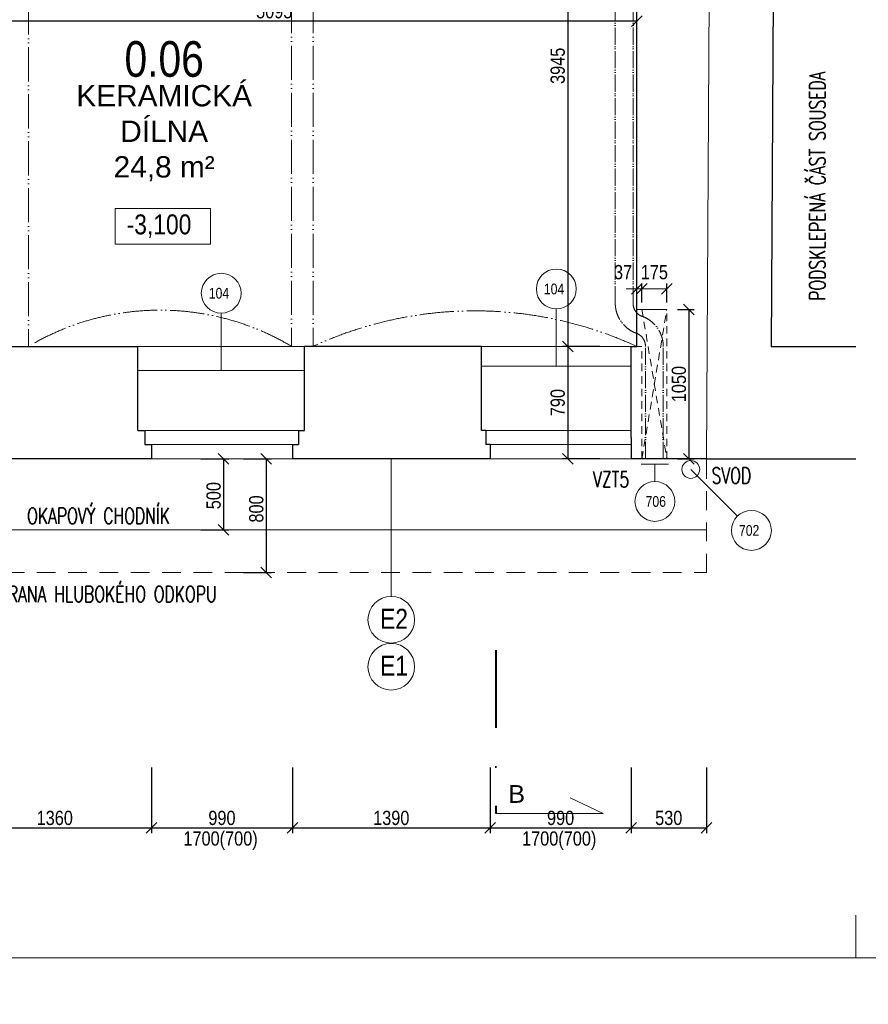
# Model space of a CAD drawing. Header units: millimetres. Extents: x -300958 to -108039, y 30118 to 292543.
# Tile 103 of 256: x -221609 to -215645, y 112355 to 119277. Entities that reach past the tile are written whole.
import ezdxf
from ezdxf.enums import TextEntityAlignment as Align

# ---------------------------------------------------------------- set-up
doc = ezdxf.new("R2010")
doc.units = ezdxf.units.MM
doc.header["$MEASUREMENT"] = 0
for name, pattern in [('ACAD_ISO05W100', [33, 24, -3, 0, -3, 0, -3]), ('DGN Style 2', [879.857395, 527.914437, -351.942958]), ('DGN Style 4', [1094.119168, 546.717885, -273.358943, 0.683397, -273.358943])]:
    doc.linetypes.add(name, pattern=pattern)
doc.layers.get('0').update_dxf_attribs({"lineweight": 13})
doc.layers.get('Defpoints').update_dxf_attribs({"color": 3, "lineweight": 13})
for name, color, linetype, lineweight in [('dims', 7, 'Continuous', 9), ('legenda', 7, 'Continuous', 13), ('navrh', 1, 'Continuous', 9), ('popis', 7, 'Continuous', 9), ('PSV', 7, 'Continuous', 13), ('RAMECEK', 7, 'Continuous', 0), ('rez', 7, 'Continuous', 13), ('tenka', 7, 'Continuous', 13), ('texts', 3, 'Continuous', 30), ('výškové kóty', 7, 'Continuous', 13), ('walls', 7, 'Continuous', 13), ('zařizovací předměty', 7, 'Continuous', 9)]:
    doc.layers.add(name, color=color, linetype=linetype, lineweight=lineweight)
doc.styles.add('GENERATED_STYLE_8', font='arial.ttf')
doc.styles.get("Standard").update_dxf_attribs({"font": 'txt.shx'})
doc.styles.add('STYLE-0', font='ARIALN.TTF')
doc.styles.add('Style-Arial', font='arial.ttf')
doc.dimstyles.new('arch', dxfattribs={"dimscale": 50, "dimtxt": 2.5, "dimasz": 2.5, "dimexe": 1.25, "dimexo": 0.9, "dimtad": 1, "dimdec": 0, "dimtxsty": 'STYLE-0', "dimblk": 'ARCHTICK', "dimcen": 2.5, "dimadec": 0, "dimazin": 0, "dimtfac": 1, "dimtdec": 0, "dimtmove": 2, "dimatfit": 3, "dimldrblk": 'ARCHTICK', "dimfxl": 0, "dimarcsym": 0})

# ---------------------------------------------------------------- blocks, each defined once
blk = doc.blocks.new('_ArchTick')
at = {"color": 0, "linetype": 'ByBlock', "flags": 128}
blk.add_lwpolyline([(-0.5, -0.5), (0.5, 0.5)], dxfattribs=at)
blk = doc.blocks.new('*D260')
at = {"layer": 'Defpoints', "color": 0, "linetype": 'Continuous'}
for p in [(-217272.6, 120925), (-217757.6, 116980), (-217457.6, 116980)]:
    blk.add_point(p, dxfattribs=at)
at = {"layer": 'dims', "color": 0, "linetype": 'Continuous', "lineweight": -2}
for p, q in [((-217347.6, 120925), (-217795.1, 120925)), ((-217757.6, 120925), (-217757.6, 116980)), ((-217532.6, 116980), (-217795.1, 116980))]:
    blk.add_line(p, q, dxfattribs=at)
at = {"layer": 'dims', "color": 0, "linetype": 'Continuous', "lineweight": -2, "xscale": 75, "yscale": 75, "zscale": 75}
for p, rotation in [((-217757.6, 120925), 90), ((-217757.6, 116980), 270)]:
    blk.add_blockref('_ArchTick', p, dxfattribs=dict(at, rotation=rotation))
at = {"layer": 'dims', "color": 0, "linetype": 'Continuous', "insert": (-217827.4, 118952.5), "char_height": 100, "attachment_point": 5, "rotation": 90, "style": 'STYLE-0'}
blk.add_mtext('3945', dxfattribs=at)
blk = doc.blocks.new('*U49')
at = {"layer": 'RAMECEK', "linetype": 'Continuous', "lineweight": 0}
blk.add_line((5250, -11137.5), (5250, -10837.5), dxfattribs=at)
at = {"layer": 'RAMECEK', "linetype": 'Continuous', "lineweight": 0, "flags": 128}
blk.add_lwpolyline([(-15750, -11137.5), (15750, -11137.5), (15750, 11137.5), (-15750, 11137.5)], close=True, dxfattribs=at)
blk = doc.blocks.new('*D282')
at = {"layer": 'Defpoints', "color": 0, "linetype": 'Continuous'}
for p in [(-222042.6, 114095), (-220682.6, 114095), (-220682.6, 113595)]:
    blk.add_point(p, dxfattribs=at)
at = {"layer": 'dims', "color": 0, "linetype": 'Continuous', "lineweight": -2}
for p, q in [((-222042.6, 114020), (-222042.6, 113557.5)), ((-220682.6, 114020), (-220682.6, 113557.5)), ((-222042.6, 113595), (-220682.6, 113595))]:
    blk.add_line(p, q, dxfattribs=at)
at = {"layer": 'dims', "color": 0, "linetype": 'Continuous', "lineweight": -2, "xscale": 75, "yscale": 75, "zscale": 75, "rotation": 180}
blk.add_blockref('_ArchTick', (-222042.6, 113595), dxfattribs=at)
at = {"layer": 'dims', "color": 0, "linetype": 'Continuous', "lineweight": -2, "xscale": 75, "yscale": 75, "zscale": 75}
blk.add_blockref('_ArchTick', (-220682.6, 113595), dxfattribs=at)
at = {"layer": 'dims', "color": 0, "linetype": 'Continuous', "insert": (-221362.6, 113664.8), "char_height": 100, "attachment_point": 5, "style": 'STYLE-0'}
blk.add_mtext('1360', dxfattribs=at)
blk = doc.blocks.new('*D283')
at = {"layer": 'Defpoints', "color": 0, "linetype": 'Continuous'}
for p in [(-220682.6, 114095), (-219692.6, 114095), (-219692.6, 113595)]:
    blk.add_point(p, dxfattribs=at)
at = {"layer": 'dims', "color": 0, "linetype": 'Continuous', "lineweight": -2}
for p, q in [((-220682.6, 114020), (-220682.6, 113557.5)), ((-219692.6, 114020), (-219692.6, 113557.5)), ((-220682.6, 113595), (-219692.6, 113595))]:
    blk.add_line(p, q, dxfattribs=at)
at = {"layer": 'dims', "color": 0, "linetype": 'Continuous', "lineweight": -2, "xscale": 75, "yscale": 75, "zscale": 75, "rotation": 180}
blk.add_blockref('_ArchTick', (-220682.6, 113595), dxfattribs=at)
at = {"layer": 'dims', "color": 0, "linetype": 'Continuous', "lineweight": -2, "xscale": 75, "yscale": 75, "zscale": 75}
blk.add_blockref('_ArchTick', (-219692.6, 113595), dxfattribs=at)
at = {"layer": 'dims', "color": 0, "linetype": 'Continuous', "insert": (-220187.6, 113664.8), "char_height": 100, "attachment_point": 5, "style": 'STYLE-0'}
blk.add_mtext('990', dxfattribs=at)
blk = doc.blocks.new('*D284')
at = {"layer": 'Defpoints', "color": 0, "linetype": 'Continuous'}
for p in [(-219692.6, 114095), (-218302.6, 114095), (-218302.6, 113595)]:
    blk.add_point(p, dxfattribs=at)
at = {"layer": 'dims', "color": 0, "linetype": 'Continuous', "lineweight": -2}
for p, q in [((-219692.6, 114020), (-219692.6, 113557.5)), ((-218302.6, 114020), (-218302.6, 113557.5)), ((-219692.6, 113595), (-218302.6, 113595))]:
    blk.add_line(p, q, dxfattribs=at)
at = {"layer": 'dims', "color": 0, "linetype": 'Continuous', "lineweight": -2, "xscale": 75, "yscale": 75, "zscale": 75, "rotation": 180}
blk.add_blockref('_ArchTick', (-219692.6, 113595), dxfattribs=at)
at = {"layer": 'dims', "color": 0, "linetype": 'Continuous', "lineweight": -2, "xscale": 75, "yscale": 75, "zscale": 75}
blk.add_blockref('_ArchTick', (-218302.6, 113595), dxfattribs=at)
at = {"layer": 'dims', "color": 0, "linetype": 'Continuous', "insert": (-218997.6, 113664.8), "char_height": 100, "attachment_point": 5, "style": 'STYLE-0'}
blk.add_mtext('1390', dxfattribs=at)
blk = doc.blocks.new('*D285')
at = {"layer": 'Defpoints', "color": 0, "linetype": 'Continuous'}
for p in [(-218302.6, 114095), (-217312.6, 114095), (-217312.6, 113595)]:
    blk.add_point(p, dxfattribs=at)
at = {"layer": 'dims', "color": 0, "linetype": 'Continuous', "lineweight": -2}
for p, q in [((-218302.6, 114020), (-218302.6, 113557.5)), ((-217312.6, 114020), (-217312.6, 113557.5)), ((-218302.6, 113595), (-217312.6, 113595))]:
    blk.add_line(p, q, dxfattribs=at)
at = {"layer": 'dims', "color": 0, "linetype": 'Continuous', "lineweight": -2, "xscale": 75, "yscale": 75, "zscale": 75, "rotation": 180}
blk.add_blockref('_ArchTick', (-218302.6, 113595), dxfattribs=at)
at = {"layer": 'dims', "color": 0, "linetype": 'Continuous', "lineweight": -2, "xscale": 75, "yscale": 75, "zscale": 75}
blk.add_blockref('_ArchTick', (-217312.6, 113595), dxfattribs=at)
at = {"layer": 'dims', "color": 0, "linetype": 'Continuous', "insert": (-217807.6, 113664.8), "char_height": 100, "attachment_point": 5, "style": 'STYLE-0'}
blk.add_mtext('990', dxfattribs=at)
blk = doc.blocks.new('*D286')
at = {"layer": 'Defpoints', "color": 0, "linetype": 'Continuous'}
for p in [(-217312.6, 114095), (-216782.6, 114095), (-216782.6, 113595)]:
    blk.add_point(p, dxfattribs=at)
at = {"layer": 'dims', "color": 0, "linetype": 'Continuous', "lineweight": -2}
for p, q in [((-217312.6, 114020), (-217312.6, 113557.5)), ((-216782.6, 114020), (-216782.6, 113557.5)), ((-217312.6, 113595), (-216782.6, 113595))]:
    blk.add_line(p, q, dxfattribs=at)
at = {"layer": 'dims', "color": 0, "linetype": 'Continuous', "lineweight": -2, "xscale": 75, "yscale": 75, "zscale": 75, "rotation": 180}
blk.add_blockref('_ArchTick', (-217312.6, 113595), dxfattribs=at)
at = {"layer": 'dims', "color": 0, "linetype": 'Continuous', "lineweight": -2, "xscale": 75, "yscale": 75, "zscale": 75}
blk.add_blockref('_ArchTick', (-216782.6, 113595), dxfattribs=at)
at = {"layer": 'dims', "color": 0, "linetype": 'Continuous', "insert": (-217047.6, 113664.8), "char_height": 100, "attachment_point": 5, "style": 'STYLE-0'}
blk.add_mtext('530', dxfattribs=at)
blk = doc.blocks.new('*U48')
at = {"layer": 'rez', "linetype": 'DGN Style 4', "lineweight": 40}
blk.add_line((-376.1, 573.9), (-376.1, -573.9), dxfattribs=at)
at = {"layer": 'rez', "linetype": 'Continuous', "lineweight": 0, "flags": 128}
blk.add_lwpolyline([(-376.1, -573.9), (376.1, -573.9), (146.2, -463.7)], dxfattribs=at)
blk = doc.blocks.new('*D852')
at = {"layer": 'Defpoints', "color": 0, "linetype": 'Continuous'}
for p in [(-217532.6, 116980), (-217757.6, 116190), (-217457.6, 116190)]:
    blk.add_point(p, dxfattribs=at)
at = {"layer": 'dims', "color": 0, "linetype": 'Continuous', "lineweight": -2}
for p, q in [((-217607.6, 116980), (-217795.1, 116980)), ((-217757.6, 116980), (-217757.6, 116190)), ((-217532.6, 116190), (-217795.1, 116190))]:
    blk.add_line(p, q, dxfattribs=at)
at = {"layer": 'dims', "color": 0, "linetype": 'Continuous', "lineweight": -2, "xscale": 75, "yscale": 75, "zscale": 75}
for p, rotation in [((-217757.6, 116980), 90), ((-217757.6, 116190), 270)]:
    blk.add_blockref('_ArchTick', p, dxfattribs=dict(at, rotation=rotation))
at = {"layer": 'dims', "color": 0, "linetype": 'Continuous', "insert": (-217827.4, 116585), "char_height": 100, "attachment_point": 5, "rotation": 90, "style": 'STYLE-0'}
blk.add_mtext('790', dxfattribs=at)
blk = doc.blocks.new('*D956')
at = {"layer": 'Defpoints', "color": 0, "linetype": 'Continuous'}
for p in [(-222367.6, 119265.7), (-222367.6, 119021.6), (-217272.6, 119021.6)]:
    blk.add_point(p, dxfattribs=at)
at = {"layer": 'dims', "color": 0, "linetype": 'Continuous', "lineweight": -2}
for p, q in [((-222367.6, 119096.6), (-222367.6, 119303.2)), ((-217272.6, 119265.7), (-222367.6, 119265.7)), ((-217272.6, 119096.6), (-217272.6, 119303.2))]:
    blk.add_line(p, q, dxfattribs=at)
at = {"layer": 'dims', "color": 0, "linetype": 'Continuous', "lineweight": -2, "xscale": 75, "yscale": 75, "zscale": 75, "rotation": 180}
blk.add_blockref('_ArchTick', (-222367.6, 119265.7), dxfattribs=at)
at = {"layer": 'dims', "color": 0, "linetype": 'Continuous', "lineweight": -2, "xscale": 75, "yscale": 75, "zscale": 75}
blk.add_blockref('_ArchTick', (-217272.6, 119265.7), dxfattribs=at)
at = {"layer": 'dims', "color": 0, "linetype": 'Continuous', "insert": (-219820.1, 119335.6), "char_height": 100, "attachment_point": 5, "style": 'STYLE-0'}
blk.add_mtext('5095', dxfattribs=at)
blk = doc.blocks.new('*D1663')
at = {"layer": 'Defpoints', "color": 0, "linetype": 'Continuous'}
for p in [(-217061.1, 117239.9), (-217061.1, 116190), (-216906.2, 116190)]:
    blk.add_point(p, dxfattribs=at)
at = {"layer": 'dims', "color": 0, "linetype": 'Continuous', "lineweight": -2}
for p, q in [((-216986.1, 117239.9), (-216868.7, 117239.9)), ((-216906.2, 117239.9), (-216906.2, 116190)), ((-216986.1, 116190), (-216868.7, 116190))]:
    blk.add_line(p, q, dxfattribs=at)
at = {"layer": 'dims', "color": 0, "linetype": 'Continuous', "lineweight": -2, "xscale": 75, "yscale": 75, "zscale": 75}
for p, rotation in [((-216906.2, 117239.9), 90), ((-216906.2, 116190), 270)]:
    blk.add_blockref('_ArchTick', p, dxfattribs=dict(at, rotation=rotation))
at = {"layer": 'dims', "color": 0, "linetype": 'Continuous', "insert": (-216976, 116714.9), "char_height": 100, "attachment_point": 5, "rotation": 90, "style": 'STYLE-0'}
blk.add_mtext('1050', dxfattribs=at)
blk = doc.blocks.new('*D1664')
at = {"layer": 'Defpoints', "color": 0, "linetype": 'Continuous'}
for p in [(-217061.1, 117384.8), (-217236.1, 117214.3), (-217061.1, 117214.3)]:
    blk.add_point(p, dxfattribs=at)
at = {"layer": 'tenka', "color": 0, "linetype": 'ByBlock', "lineweight": -2}
for p, q in [((-217236.1, 117289.3), (-217236.1, 117422.3)), ((-217061.1, 117289.3), (-217061.1, 117422.3))]:
    blk.add_line(p, q, dxfattribs=at)
at = {"layer": 'tenka', "linetype": 'ByBlock', "lineweight": 0}
blk.add_line((-217236.1, 117384.8), (-217061.1, 117384.8), dxfattribs=at)
at = {"layer": 'tenka', "linetype": 'Continuous', "lineweight": 0, "xscale": 75, "yscale": 75, "zscale": 75, "rotation": 180}
blk.add_blockref('_ArchTick', (-217236.1, 117384.8), dxfattribs=at)
at = {"layer": 'tenka', "linetype": 'Continuous', "lineweight": 0, "xscale": 75, "yscale": 75, "zscale": 75}
blk.add_blockref('_ArchTick', (-217061.1, 117384.8), dxfattribs=at)
at = {"layer": 'tenka', "color": 0, "linetype": 'Continuous', "insert": (-217148.6, 117501.5), "char_height": 100, "attachment_point": 5, "style": 'STYLE-0'}
blk.add_mtext('175', dxfattribs=at)
blk = doc.blocks.new('*D1665')
at = {"layer": 'Defpoints', "color": 0, "linetype": 'Continuous'}
for p in [(-217236.1, 117384.8), (-217272.6, 117214.3), (-217236.1, 117214.3)]:
    blk.add_point(p, dxfattribs=at)
at = {"layer": 'tenka', "color": 0, "linetype": 'ByBlock', "lineweight": -2}
for p, q in [((-217272.6, 117289.3), (-217272.6, 117422.3)), ((-217236.1, 117289.3), (-217236.1, 117422.3))]:
    blk.add_line(p, q, dxfattribs=at)
at = {"layer": 'tenka', "linetype": 'ByBlock', "lineweight": 0}
for p, q in [((-217272.6, 117384.8), (-217347.6, 117384.8)), ((-217272.6, 117384.8), (-217236.1, 117384.8)), ((-217236.1, 117384.8), (-217161.1, 117384.8))]:
    blk.add_line(p, q, dxfattribs=at)
at = {"layer": 'tenka', "linetype": 'Continuous', "lineweight": 0, "xscale": 75, "yscale": 75, "zscale": 75}
blk.add_blockref('_ArchTick', (-217272.6, 117384.8), dxfattribs=at)
at = {"layer": 'tenka', "linetype": 'Continuous', "lineweight": 0, "xscale": 75, "yscale": 75, "zscale": 75, "rotation": 180}
blk.add_blockref('_ArchTick', (-217236.1, 117384.8), dxfattribs=at)
at = {"layer": 'tenka', "color": 0, "linetype": 'Continuous', "insert": (-217368.5, 117501.5), "char_height": 100, "attachment_point": 5, "style": 'STYLE-0'}
blk.add_mtext('37', dxfattribs=at)
blk = doc.blocks.new('*D1843')
at = {"layer": 'Defpoints', "color": 0, "linetype": 'Continuous'}
for p in [(-220410.3, 116190), (-220410.3, 115690), (-220176, 115690)]:
    blk.add_point(p, dxfattribs=at)
at = {"layer": 'dims', "color": 0, "linetype": 'Continuous', "lineweight": -2}
for p, q in [((-220335.3, 116190), (-220138.5, 116190)), ((-220176, 116190), (-220176, 115690)), ((-220335.3, 115690), (-220138.5, 115690))]:
    blk.add_line(p, q, dxfattribs=at)
at = {"layer": 'dims', "color": 0, "linetype": 'Continuous', "lineweight": -2, "xscale": 75, "yscale": 75, "zscale": 75}
for p, rotation in [((-220176, 116190), 90), ((-220176, 115690), 270)]:
    blk.add_blockref('_ArchTick', p, dxfattribs=dict(at, rotation=rotation))
at = {"layer": 'dims', "color": 0, "linetype": 'Continuous', "insert": (-220245.8, 115930.9), "char_height": 100, "attachment_point": 5, "rotation": 90, "style": 'STYLE-0'}
blk.add_mtext('500', dxfattribs=at)
blk = doc.blocks.new('*D1844')
at = {"layer": 'Defpoints', "color": 0, "linetype": 'Continuous'}
for p in [(-220110.3, 116190), (-220110.3, 115390), (-219876, 115390)]:
    blk.add_point(p, dxfattribs=at)
at = {"layer": 'dims', "color": 0, "linetype": 'Continuous', "lineweight": -2}
for p, q in [((-220035.3, 116190), (-219838.5, 116190)), ((-219876, 116190), (-219876, 115390)), ((-220035.3, 115390), (-219838.5, 115390))]:
    blk.add_line(p, q, dxfattribs=at)
at = {"layer": 'dims', "color": 0, "linetype": 'Continuous', "lineweight": -2, "xscale": 75, "yscale": 75, "zscale": 75}
for p, rotation in [((-219876, 116190), 90), ((-219876, 115390), 270)]:
    blk.add_blockref('_ArchTick', p, dxfattribs=dict(at, rotation=rotation))
at = {"layer": 'dims', "color": 0, "linetype": 'Continuous', "insert": (-219945.8, 115837.2), "char_height": 100, "attachment_point": 5, "rotation": 90, "style": 'STYLE-0'}
blk.add_mtext('800', dxfattribs=at)

msp = doc.modelspace()

# ---------------------------------------------------------------- linework, layer by layer
at = {"layer": 'legenda', "linetype": 'Continuous', "lineweight": 0}
msp.add_line((-218997.6, 116190), (-218997.6, 115221.9), dxfattribs=at)
for centre in [(-218997.5, 115058.2), (-218997.5, 114728.2)]:
    msp.add_circle(centre, 163.8, dxfattribs=at)
at = {"layer": 'navrh', "linetype": 'Continuous'}
for p, q in [((-220730.1, 116390), (-219650.1, 116390)), ((-218332.6, 116390), (-217312.6, 116390)), ((-220682.6, 116290), (-219692.6, 116290)), ((-218302.6, 116290), (-217312.6, 116290)), ((-223507.6, 115690), (-216782.6, 115690))]:
    msp.add_line(p, q, dxfattribs=at)
at = {"layer": 'PSV', "linetype": 'Continuous', "lineweight": 0}
for p, q in [((-220192.6, 117213.7), (-220192.6, 116810)), ((-217837.6, 117243.7), (-217837.6, 116840)), ((-217048.4, 116190), (-217241.4, 116190)), ((-217048.4, 116153), (-217241.4, 116153)), ((-217144.9, 116153), (-217144.9, 116030)), ((-216564.3, 115786.7), (-216892.6, 116115))]:
    msp.add_line(p, q, dxfattribs=at)
for centre in [(-220192.6, 117353.8), (-217837.6, 117383.8), (-217144.9, 115890), (-216466.5, 115686.4)]:
    msp.add_circle(centre, 140.1, dxfattribs=at)
at = {"layer": 'RAMECEK', "linetype": 'Continuous', "lineweight": 0, "flags": 128}
msp.add_lwpolyline([(-236732.6, 87932.5), (-205232.6, 87932.5), (-205232.6, 112682.5), (-236732.6, 112682.5)], close=True, dxfattribs=at)
at = {"layer": 'tenka', "linetype": 'Continuous'}
for p, q in [((-216682.6, 132620), (-216782.6, 116190)), ((-217272.6, 117239.9), (-217061.1, 117239.9)), ((-220777.6, 116980), (-219607.6, 116980)), ((-218362.6, 116980), (-217312.6, 116980)), ((-218362.6, 116840), (-217312.6, 116840)), ((-220777.6, 116810), (-219607.6, 116810)), ((-220682.6, 116190), (-219692.6, 116190)), ((-218362.6, 116190), (-217312.6, 116190))]:
    msp.add_line(p, q, dxfattribs=at)
at = {"layer": 'tenka', "linetype": 'DGN Style 2', "ltscale": 0.1}
for p, q in [((-217236.1, 117239.9), (-217061.1, 116190)), ((-217236.1, 116190), (-217061.1, 117239.9)), ((-217061.1, 116190), (-217061.1, 117239.9)), ((-217272.6, 116980), (-217236.1, 116980)), ((-217236.1, 116190), (-217236.1, 116980))]:
    msp.add_line(p, q, dxfattribs=at)
at = {"layer": 'tenka', "linetype": 'DGN Style 2', "ltscale": 0.25}
for p, q in [((-216782.6, 115390), (-216782.6, 116190)), ((-225007.6, 115390), (-216782.6, 115390))]:
    msp.add_line(p, q, dxfattribs=at)
at = {"layer": 'tenka', "linetype": 'ACAD_ISO05W100', "ltscale": 10, "flags": 128}
for points in [[(-219697.6, 122725), (-219697.6, 116980)], [(-219547.6, 122725), (-219547.6, 116980)], [(-221547.6, 122715), (-221547.6, 116980)]]:
    msp.add_lwpolyline(points, dxfattribs=at)
for points in [[(-219697.6, 116980, 0.275499), (-221547.6, 116980)], [(-217272.6, 116980, 0.219802), (-219547.6, 116980)]]:
    msp.add_lwpolyline(points, format="xyb", dxfattribs=at)
at = {"layer": 'tenka', "linetype": 'Continuous', "flags": 128}
msp.add_lwpolyline([(-219607.6, 116980), (-218362.6, 116980)], dxfattribs=at)
at = {"layer": 'tenka', "linetype": 'Continuous'}
msp.add_circle((-216892.6, 116115), 62.5, dxfattribs=at)
at = {"layer": 'výškové kóty', "linetype": 'Continuous', "lineweight": 0, "flags": 128}
msp.add_lwpolyline([(-220937.9, 117948.7), (-220267.2, 117948.7), (-220267.2, 117699.1), (-220937.9, 117699.1)], close=True, dxfattribs=at)
at = {"layer": 'walls', "linetype": 'Continuous', "lineweight": 30}
for p, q in [((-216275.8, 125525), (-216327.8, 116980)), ((-217272.6, 116980), (-217272.6, 120925)), ((-220777.6, 116390), (-220777.6, 116980)), ((-219607.6, 116390), (-219607.6, 116980)), ((-218362.6, 116980), (-219607.6, 116980)), ((-218362.6, 116390), (-218362.6, 116980)), ((-217312.6, 116340), (-217312.6, 116980)), ((-217312.6, 116980), (-217272.6, 116980)), ((-216327.8, 116980), (-215732.6, 116980)), ((-220777.6, 116390), (-220730.1, 116390)), ((-220730.1, 116390), (-220730.1, 116290)), ((-219650.1, 116390), (-219650.1, 116290)), ((-219650.1, 116390), (-219607.6, 116390)), ((-218332.6, 116390), (-218362.6, 116390)), ((-218332.6, 116390), (-218332.6, 116290)), ((-220730.1, 116290), (-220682.6, 116290)), ((-220682.6, 116290), (-220682.6, 116190)), ((-219692.6, 116290), (-219692.6, 116190)), ((-219692.6, 116290), (-219650.1, 116290)), ((-218302.6, 116290), (-218332.6, 116290)), ((-218302.6, 116290), (-218302.6, 116190)), ((-217312.6, 116340), (-217312.6, 116190)), ((-220682.6, 116190), (-222042.6, 116190)), ((-218302.6, 116190), (-219692.6, 116190)), ((-216782.6, 116190), (-217312.6, 116190)), ((-216782.6, 116190), (-215732.6, 116190))]:
    msp.add_line(p, q, dxfattribs=at)
at = {"layer": 'walls', "linetype": 'Continuous', "lineweight": 30, "flags": 128}
msp.add_lwpolyline([(-221987.6, 116980), (-220777.6, 116980)], dxfattribs=at)
at = {"layer": 'zařizovací předměty', "linetype": 'ACAD_ISO05W100', "lineweight": 0, "ltscale": 5}
for p, q in [((-217423.4, 117283.9), (-217423.4, 121105.5)), ((-217298.4, 117283.9), (-217298.4, 121105.5)), ((-217211.1, 116190), (-217211.1, 116980)), ((-217086.1, 116190), (-217086.1, 116980))]:
    msp.add_line(p, q, dxfattribs=at)
for centre, radius, start, end in [((-217198.4, 117283.9), 225, 180, 252.45529), ((-217198.4, 117283.9), 100, 180, 255.97358), ((-217311.1, 116980), 225, 0, 72.45529), ((-217311.1, 116980), 100, 0, 75.97358)]:
    msp.add_arc(centre, radius, start, end, dxfattribs=at)

# ---------------------------------------------------------------- block references
at = {"layer": 'RAMECEK', "linetype": 'Continuous', "lineweight": 0}
msp.add_blockref('*U49', (-220982.6, 123820), dxfattribs=at)
at = {"layer": 'rez', "linetype": 'DGN Style 4', "lineweight": 40}
msp.add_blockref('*U48', (-217885.6, 114271.1), dxfattribs=at)

# ---------------------------------------------------------------- texts
at = {"layer": 'dims', "linetype": 'Continuous', "style": 'STYLE-0'}
for p in [(-220197.4, 113520.7), (-217817.4, 113520.7)]:
    msp.add_text('1700(700)', height=100, dxfattribs=at).set_placement(p, align=Align.MIDDLE_CENTER)
at = {"layer": 'legenda', "linetype": 'Continuous', "lineweight": 0, "char_height": 140, "width": 298.375, "attachment_point": 7, "style": 'STYLE-0'}
for s, insert in [('E2', (-219076.3, 114995.4)), ('E1', (-219076.3, 114665.4))]:
    msp.add_mtext(s, dxfattribs=dict(at, insert=insert))
at = {"layer": 'popis', "linetype": 'Continuous', "char_height": 112, "attachment_point": 4, "line_spacing_factor": 0.765173, "style": 'Style-Arial'}
for s, insert, rotation in [('{\\Fromans|c238;\\W0.71429;PODSKLEPENÁ ČÁST SOUSEDA}', (-216003.2, 117300.7), 90.00116), ('{\\Fromans|c238;\\W0.71429;VZT5}', (-217579.1, 116045.5), 0.00116), ('{\\Fromans|c238;\\W0.71429;SVOD}', (-216745.8, 116071.9), 0.00116), ('{\\Fromans|c238;\\W0.7143;OKAPOVÝ CHODNÍK}', (-221556.5, 115788.6), 0.00116), ('{\\Fromans|c238;\\W0.7143;HRANA HLUBOKÉHO ODKOPU}', (-221767.1, 115238.9), 0.00116)]:
    msp.add_mtext(s, dxfattribs=dict(at, insert=insert, rotation=rotation))
at = {"layer": 'popis', "linetype": 'Continuous', "lineweight": 0, "insert": (-220593.6, 118817.5), "char_height": 150, "width": 1303.837, "attachment_point": 2, "style": 'GENERATED_STYLE_8'}
msp.add_mtext('KERAMICKÁ DÍLNA\\P24,8 m²', dxfattribs=at)
at = {"layer": 'PSV', "linetype": 'Continuous', "lineweight": 0, "style": 'STYLE-0'}
for s, p in [('104', (-220208.5, 117353.8)), ('104', (-217853.5, 117383.8)), ('706', (-217138.6, 115890)), ('702', (-216482.4, 115686.4))]:
    msp.add_text(s, height=75, dxfattribs=at).set_placement(p, align=Align.MIDDLE_CENTER)
at = {"layer": 'rez', "linetype": 'Continuous', "lineweight": 0, "insert": (-218174.2, 113771.4), "char_height": 125, "width": 353.127, "attachment_point": 7, "style": 'GENERATED_STYLE_8'}
msp.add_mtext('B', dxfattribs=at)
at = {"layer": 'texts', "linetype": 'Continuous', "lineweight": 0, "insert": (-220593.6, 118998.8), "char_height": 250, "attachment_point": 5, "line_spacing_factor": 0.725795}
msp.add_mtext('{\\fArial Narrow|b0|i0|c238|p39;0.06}', dxfattribs=at)
at = {"layer": 'výškové kóty', "linetype": 'Continuous', "lineweight": 0, "insert": (-220857.3, 117907.8), "char_height": 140, "width": 1046.843, "attachment_point": 1, "style": 'STYLE-0'}
msp.add_mtext('-3,100', dxfattribs=at)

# ---------------------------------------------------------------- dimensions: what is measured, and where the dimension line sits
at = {"layer": 'dims', "linetype": 'Continuous'}
for base, p1, p2, angle, picture, middle in [((-217757.6, 116980), (-217272.6, 120925), (-217457.6, 116980), 270, '*D260', (-217827.4, 118952.5)), ((-222367.6, 119265.7), (-217272.6, 119021.6), (-222367.6, 119021.6), 180, '*D956', (-219820.1, 119335.6)), ((-216906.2, 116190), (-217061.1, 117239.9), (-217061.1, 116190), 270, '*D1663', (-216976, 116714.9)), ((-217757.6, 116190), (-217532.6, 116980), (-217457.6, 116190), 270, '*D852', (-217827.4, 116585))]:
    dim = msp.add_linear_dim(base=base, p1=p1, p2=p2, angle=angle, dimstyle='arch', override={"dimtxt": 2, "dimasz": 1.5, "dimexe": 0.75, "dimexo": 1.5, "dimgap": 0.375, "dimcen": 0.05}, dxfattribs=at)
    dim.commit()
    dim.dimension.update_dxf_attribs({"geometry": picture, "text_midpoint": middle})
for base, p1, p2, picture, middle in [((-220176, 115690), (-220410.3, 116190), (-220410.3, 115690), '*D1843', (-220245.8, 115930.9)), ((-219876, 115390), (-220110.3, 116190), (-220110.3, 115390), '*D1844', (-219945.8, 115837.2))]:
    dim = msp.add_linear_dim(base=base, p1=p1, p2=p2, angle=270, dimstyle='arch', override={"dimtxt": 2, "dimasz": 1.5, "dimexe": 0.75, "dimexo": 1.5, "dimgap": 0.375, "dimcen": 0.05}, dxfattribs=at)
    dim.commit()
    dim.dimension.update_dxf_attribs({"geometry": picture, "text_midpoint": middle, "dimtype": 160})
for base, p1, p2, picture, middle in [((-220682.6, 113595), (-222042.6, 114095), (-220682.6, 114095), '*D282', (-221362.6, 113664.8)), ((-219692.6, 113595), (-220682.6, 114095), (-219692.6, 114095), '*D283', (-220187.6, 113664.8)), ((-218302.6, 113595), (-219692.6, 114095), (-218302.6, 114095), '*D284', (-218997.6, 113664.8)), ((-217312.6, 113595), (-218302.6, 114095), (-217312.6, 114095), '*D285', (-217807.6, 113664.8)), ((-216782.6, 113595), (-217312.6, 114095), (-216782.6, 114095), '*D286', (-217047.6, 113664.8))]:
    dim = msp.add_linear_dim(base=base, p1=p1, p2=p2, dimstyle='arch', override={"dimtxt": 2, "dimasz": 1.5, "dimexe": 0.75, "dimexo": 1.5, "dimgap": 0.375, "dimcen": 0.05}, dxfattribs=at)
    dim.commit()
    dim.dimension.update_dxf_attribs({"geometry": picture, "text_midpoint": middle})
at = {"layer": 'tenka', "linetype": 'Continuous'}
dim = msp.add_linear_dim(base=(-217236.0916223, 117384.8028989), p1=(-217272.5916223, 117214.2853685), p2=(-217236.0916223, 117214.2853685), dimstyle='arch', override={"dimtxt": 2, "dimasz": 1.5, "dimexe": 0.75, "dimexo": 1.5, "dimgap": 0.375, "dimcen": 0.05, "dimclrd": 256, "dimlwd": 0, "dimarcsym": 1}, dxfattribs=at)
dim.commit()
dim.dimension.update_dxf_attribs({"geometry": '*D1665', "text_midpoint": (-217368.531782, 117501.4851977), "dimtype": 160})
dim = msp.add_linear_dim(base=(-217061.1, 117384.8), p1=(-217236.1, 117214.3), p2=(-217061.1, 117214.3), dimstyle='arch', override={"dimtxt": 2, "dimasz": 1.5, "dimexe": 0.75, "dimexo": 1.5, "dimgap": 0.375, "dimcen": 0.05, "dimclrd": 256, "dimlwd": 0, "dimarcsym": 1}, dxfattribs=at)
dim.commit()
dim.dimension.update_dxf_attribs({"geometry": '*D1664', "text_midpoint": (-217148.6, 117501.5)})

doc.saveas('drawing.dxf')
